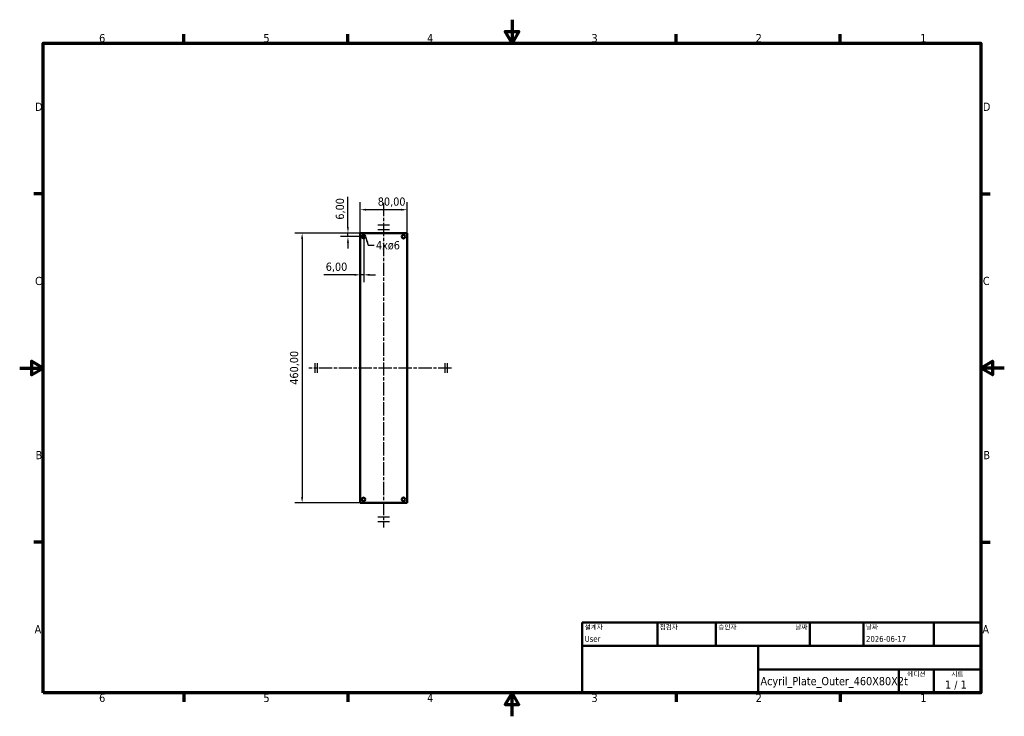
# Model space of a CAD drawing. Header units: millimetres. Extents: x 0 to 1680, y 0 to 1188.
import ezdxf
from ezdxf.enums import TextEntityAlignment as Align

# ---------------------------------------------------------------- set-up
doc = ezdxf.new("R2010")
doc.units = ezdxf.units.MM
doc.header["$LTSCALE"] = 4
doc.linetypes.add('CHAIN', pattern=[0.3543, 0.2362, -0.0295, 0.0591, -0.0295])
for name, color, linetype, lineweight in [('경계(ISO)', 7, 'Continuous', 70), ('기호(ISO)', 7, 'Continuous', 25), ('스케치 형상(ISO)', 7, 'Continuous', 25), ('외형선(ISO)', 7, 'Continuous', 50), ('제목(ISO)', 7, 'Continuous', 50), ('중심선(ISO)', 7, 'Continuous', 25), ('치수(ISO)', 7, 'Continuous', 25)]:
    doc.layers.add(name, color=color, linetype=linetype, lineweight=lineweight)
doc.styles.add('주 텍스트 (ISO)', font='tahoma.ttf')
doc.styles.add('텍스트 스타일39', font='tahoma.ttf')
doc.styles.add('텍스트 스타일41', font='tahoma.ttf')
doc.dimstyles.new('기본값 (ISO)', dxfattribs={"dimscale": 4, "dimtxt": 3.5, "dimasz": 2.5, "dimexe": 3.175, "dimexo": 0, "dimgap": 0.762, "dimtad": 1, "dimzin": 0, "dimtxsty": '주 텍스트 (ISO)', "dimcen": 0.09, "dimdle": 10, "dimclrd": 256, "dimclre": 256, "dimclrt": 256, "dimazin": 0, "dimtfac": 1.001486, "dimtmove": 0, "dimatfit": 3, "dimfxl": 0, "dimtolj": 1, "dimtzin": 0, "dimlwd": -1, "dimlwe": -1, "dimarcsym": 0})
doc.dimstyles.new('기본값 - 방법 1b (ISO)$7', dxfattribs={"dimscale": 4, "dimtxt": 3.5, "dimasz": 2.5, "dimexe": 3.175, "dimexo": 0, "dimgap": 0.762, "dimtad": 1, "dimtoh": 1, "dimtxsty": '주 텍스트 (ISO)', "dimcen": 0.09, "dimdle": 10, "dimclrd": 256, "dimclre": 256, "dimclrt": 256, "dimazin": 2, "dimtfac": 1, "dimtmove": 0, "dimatfit": 3, "dimfxl": 0, "dimtolj": 1, "dimlwd": -1, "dimlwe": -1, "dimarcsym": 0})

# ---------------------------------------------------------------- blocks, each defined once
blk = doc.blocks.new('경계 기본 경계')
at = {"layer": '경계(ISO)'}
for p, q in [((70, 287), (70, 290.9)), ((140, 287), (140, 290.9)), ((280, 287), (280, 290.9)), ((350, 287), (350, 290.9)), ((10, 222.75), (6.1, 222.75)), ((410, 222.75), (413.9, 222.75)), ((10, 74.25), (6.1, 74.25)), ((410, 74.25), (413.9, 74.25)), ((70, 10), (70, 6.1)), ((140, 10), (140, 6.1)), ((280, 10), (280, 6.1)), ((350, 10), (350, 6.1))]:
    blk.add_line(p, q, dxfattribs=at)
at = {"layer": '경계(ISO)', "flags": 128}
for points in [[(210, 297), (210, 287), (207.11, 292), (212.89, 292), (210, 287)], [(10, 10), (10, 287), (410, 287), (410, 10), (10, 10)], [(0, 148.5), (10, 148.5), (5, 151.39), (5, 145.61), (10, 148.5)], [(420, 148.5), (410, 148.5), (415, 151.39), (415, 145.61), (410, 148.5)], [(210, 0), (210, 10), (207.11, 5), (212.89, 5), (210, 10)]]:
    blk.add_lwpolyline(points, dxfattribs=at)
at = {"layer": '경계(ISO)', "char_height": 3.5, "attachment_point": 7, "style": '주 텍스트 (ISO)'}
for s, insert in [('6', (33.88, 287.33)), ('5', (103.98, 287.33)), ('4', (173.78, 287.4)), ('3', (243.91, 287.33)), ('2', (313.94, 287.4)), ('1', (384.21, 287.4)), ('D', (6.57, 258.13)), ('D', (410.87, 258.13)), ('C', (6.56, 183.81)), ('C', (410.86, 183.81)), ('B', (6.78, 109.63)), ('B', (411.08, 109.63)), ('A', (6.36, 35.38)), ('A', (410.66, 35.38)), ('6', (33.88, 6.03)), ('5', (103.98, 6.03)), ('4', (173.78, 6.1)), ('3', (243.91, 6.03)), ('2', (313.94, 6.1)), ('1', (384.21, 6.1))]:
    blk.add_mtext(s, dxfattribs=dict(at, insert=insert))
blk = doc.blocks.new('제목 블록 ISO')
at = {"layer": '제목(ISO)'}
for p, q in [((270.07, 130), (100.07, 130)), ((100.07, 130), (100.07, 100)), ((132.07, 120), (132.07, 130)), ((157.07, 120), (157.07, 130)), ((197.07, 120), (197.07, 130)), ((220.07, 120), (220.07, 130)), ((250.07, 120), (250.07, 130)), ((270.07, 100), (270.07, 130)), ((100.07, 120), (270.07, 120)), ((175.07, 120), (175.07, 100)), ((270.07, 110), (175.07, 110)), ((235.07, 100), (235.07, 110)), ((250.07, 100), (250.07, 110)), ((100.07, 100), (270.07, 100))]:
    blk.add_line(p, q, dxfattribs=at)
at = {"layer": '제목(ISO)', "style": '텍스트 스타일41'}
for s, p in [('설계자', (101.07, 129)), ('점검자', (133.07, 129)), ('승인자', (158.07, 129)), ('날짜', (221.07, 129))]:
    blk.add_text(s, height=2, dxfattribs=at).set_placement(p, align=Align.TOP_LEFT)
blk.add_text('날짜', height=2, dxfattribs=at).set_placement((196.07, 129), align=Align.TOP_RIGHT)
for s, p in [('에디션', (242.57, 109)), ('시트', (260.07, 109))]:
    blk.add_text(s, height=2, dxfattribs=at).set_placement(p, align=Align.TOP_CENTER)
at = {"layer": '제목(ISO)', "style": '주 텍스트 (ISO)'}
blk.add_text('1 / 1 ', height=3.5, dxfattribs=at).set_placement((260.07, 103.5), align=Align.MIDDLE_CENTER)
at = {"layer": '제목(ISO)', "style": '텍스트 스타일39'}
for tag, p in [('작성자', (101.07, 121)), ('점검자', (133.07, 121)), ('엔지니어링_승인자', (158.07, 121)), ('작성_날짜', (221.07, 121))]:
    blk.add_attdef(tag, text='', height=2.5, dxfattribs=at).set_placement(p, align=Align.BOTTOM_LEFT)
blk.add_attdef('엔지니어링_승인_날짜', text='', height=2.5, dxfattribs=at).set_placement((196.07, 121), align=Align.BOTTOM_RIGHT)
at = {"layer": '제목(ISO)', "style": '주 텍스트 (ISO)'}
for tag, p in [('제목', (222.57, 115)), ('회사', (137.41, 109.96)), ('리비전_번호', (242.57, 103.5))]:
    blk.add_attdef(tag, text='', height=3.5, dxfattribs=at).set_placement(p, align=Align.MIDDLE_CENTER)
blk.add_attdef('부품_번호', text='', height=3.5, dxfattribs=at).set_placement((176.07, 105), align=Align.MIDDLE_LEFT)
blk = doc.blocks.new('*D9')
at = {"layer": 'Defpoints', "color": 0, "transparency": 16777216}
for p in [(581, 824), (481.9, 364), (581, 364)]:
    blk.add_point(p, dxfattribs=at)
at = {"layer": '치수(ISO)', "transparency": 16777216}
for p, q in [((581, 824), (469.2, 824)), ((481.9, 814), (481.9, 374)), ((581, 364), (469.2, 364))]:
    blk.add_line(p, q, dxfattribs=at)
for points in [[(480.2, 814), (483.6, 814), (481.9, 824)], [(480.2, 374), (483.6, 374), (481.9, 364)]]:
    blk.add_solid(points, dxfattribs=at)
at = {"layer": '치수(ISO)', "transparency": 16777216, "insert": (461.1, 565.4), "char_height": 14, "attachment_point": 1, "rotation": 90, "style": '주 텍스트 (ISO)'}
blk.add_mtext('\\A1;\\fTahoma|b0|i0;460,00\\P', dxfattribs=at)
blk = doc.blocks.new('*D10')
at = {"layer": 'Defpoints', "color": 0, "transparency": 16777216}
for p in [(581, 864), (581, 824), (661, 824)]:
    blk.add_point(p, dxfattribs=at)
at = {"layer": '치수(ISO)', "transparency": 16777216}
for p, q in [((581, 824), (581, 876.7)), ((661, 824), (661, 876.7)), ((651, 864), (591, 864))]:
    blk.add_line(p, q, dxfattribs=at)
for points in [[(591, 865.7), (591, 862.3), (581, 864)], [(651, 865.7), (651, 862.3), (661, 864)]]:
    blk.add_solid(points, dxfattribs=at)
at = {"layer": '치수(ISO)', "transparency": 16777216, "insert": (611, 884.8), "char_height": 14, "attachment_point": 1, "style": '주 텍스트 (ISO)'}
blk.add_mtext('\\A1;80,00', dxfattribs=at)
blk = doc.blocks.new('*D11')
at = {"layer": 'Defpoints', "color": 0, "transparency": 16777216}
for p in [(587, 818), (581, 782), (587, 752.9)]:
    blk.add_point(p, dxfattribs=at)
at = {"layer": '치수(ISO)', "transparency": 16777216}
for p, q in [((587, 818), (587, 740.2)), ((571, 752.9), (519.1, 752.9)), ((587, 752.9), (581, 752.9)), ((597, 752.9), (607, 752.9))]:
    blk.add_line(p, q, dxfattribs=at)
for points in [[(571, 754.6), (571, 751.2), (581, 752.9)], [(597, 754.6), (597, 751.2), (587, 752.9)]]:
    blk.add_solid(points, dxfattribs=at)
at = {"layer": '치수(ISO)', "transparency": 16777216, "insert": (522.2, 773.7), "char_height": 14, "attachment_point": 1, "style": '주 텍스트 (ISO)'}
blk.add_mtext('\\A1;6,00', dxfattribs=at)
blk = doc.blocks.new('*D12')
at = {"layer": 'Defpoints', "color": 0, "transparency": 16777216}
for p in [(581, 824), (560.1, 818), (587, 818)]:
    blk.add_point(p, dxfattribs=at)
at = {"layer": '치수(ISO)', "transparency": 16777216}
for p, q in [((560.1, 834), (560.1, 885.9)), ((581, 824), (547.4, 824)), ((560.1, 818), (560.1, 824)), ((587, 818), (547.4, 818)), ((560.1, 808), (560.1, 798))]:
    blk.add_line(p, q, dxfattribs=at)
for points in [[(558.4, 834), (561.7, 834), (560.1, 824)], [(558.4, 808), (561.7, 808), (560.1, 818)]]:
    blk.add_solid(points, dxfattribs=at)
at = {"layer": '치수(ISO)', "transparency": 16777216, "insert": (539.3, 847), "char_height": 14, "attachment_point": 1, "rotation": 90, "style": '주 텍스트 (ISO)'}
blk.add_mtext('\\A1;6,00', dxfattribs=at)
blk = doc.blocks.new('세로대칭')
at = {"layer": '스케치 형상(ISO)'}
for p, q in [((-2.5, 1), (2.5, 1)), ((-2.5, -1), (2.5, -1))]:
    blk.add_line(p, q, dxfattribs=at)
blk = doc.blocks.new('가로대칭')
at = {"layer": '스케치 형상(ISO)'}
for p, q in [((-0.5, 2), (-0.5, -2)), ((0.5, 2), (0.5, -2))]:
    blk.add_line(p, q, dxfattribs=at)

msp = doc.modelspace()

# ---------------------------------------------------------------- linework, layer by layer
at = {"layer": '외형선(ISO)'}
for p, q in [((660.993, 824), (580.993, 824)), ((580.993, 824), (580.993, 364)), ((660.993, 824), (660.993, 364)), ((660.993, 364), (580.993, 364))]:
    msp.add_line(p, q, dxfattribs=at)
for centre in [(586.993, 818), (654.993, 818), (586.993, 370), (654.993, 370)]:
    msp.add_circle(centre, 3, dxfattribs=at)
at = {"layer": '중심선(ISO)', "linetype": 'CHAIN', "ltscale": 23.990969}
for p, q in [((620.993, 875.595), (620.993, 321.758)), ((736.945, 594), (493.208, 594))]:
    msp.add_line(p, q, dxfattribs=at)

# ---------------------------------------------------------------- block references
at = {"xscale": 4, "yscale": 4, "zscale": 4}
for name, p in [('경계 기본 경계', (0, 0)), ('세로대칭', (620.993, 834.1)), ('가로대칭', (505.534, 594)), ('가로대칭', (727.454, 594)), ('세로대칭', (620.993, 336.187))]:
    msp.add_blockref(name, p, dxfattribs=at)
msp.add_blockref('제목 블록 ISO', (559.714, -360), dxfattribs=at).add_auto_attribs({'부품_번호': 'Acyril_Plate_Outer_460X80X2t', '작성자': 'User', '작성_날짜': '2026-06-17'})

# ---------------------------------------------------------------- texts
at = {"layer": '기호(ISO)', "insert": (607.862, 810.397), "char_height": 14, "width": 40.99028, "attachment_point": 1, "line_spacing_factor": 1.714286, "style": '주 텍스트 (ISO)'}
msp.add_mtext('\\fTahoma|b0|i0;4xø6\\P', dxfattribs=at)

# ---------------------------------------------------------------- dimensions: what is measured, and where the dimension line sits
at = {"layer": '치수(ISO)'}
for base, p1, p2, angle, override, picture, middle in [((560.065, 818), (580.993, 824), (586.993, 818), 90, {"dimgap": 0.762, "dimdec": 2, "dimtol": 0, "dimlim": 0, "dimtp": 0, "dimtm": 0, "dimtdec": 2, "dimtofl": 1, "dimatfit": 1}, '*D12', (560.065, 864.941)), ((580.993, 864), (660.993, 824), (580.993, 824), 180, {"dimgap": 0.762, "dimdec": 2, "dimtol": 0, "dimlim": 0, "dimtp": 0, "dimtm": 0, "dimtdec": 2, "dimtofl": 0, "dimatfit": 1}, '*D10', (634.206, 864)), ((586.993, 752.914), (580.993, 781.981), (586.993, 818), 180, {"dimgap": 0.762, "dimdec": 2, "dimse1": 1, "dimtol": 0, "dimlim": 0, "dimtp": 0, "dimtm": 0, "dimtdec": 2, "dimtofl": 1, "dimatfit": 1}, '*D11', (540.052, 752.914))]:
    dim = msp.add_linear_dim(base=base, p1=p1, p2=p2, angle=angle, dimstyle='기본값 (ISO)', override=override, dxfattribs=at)
    dim.commit()
    dim.dimension.update_dxf_attribs({"geometry": picture, "text_midpoint": middle, "dimtype": 160})
dim = msp.add_linear_dim(base=(481.889, 364), p1=(580.993, 824), p2=(580.993, 364), angle=90, text='\\fTahoma|b0|i0;<>\\P', dimstyle='기본값 (ISO)', override={"dimgap": 0.762, "dimdec": 2, "dimtol": 0, "dimlim": 0, "dimtp": 0, "dimtm": 0, "dimtdec": 2, "dimtofl": 0, "dimatfit": 1, "dimtvp": -0.25}, dxfattribs=at)
dim.commit()
dim.dimension.update_dxf_attribs({"geometry": '*D9', "text_midpoint": (481.889, 594), "dimtype": 160})

# ---------------------------------------------------------------- leaders
at = {"layer": '기호(ISO)', "annotation_type": 0, "has_hookline": 1, "hookline_direction": 0, "text_width": 40.007}
msp.add_leader([(589.993, 818), (594.814, 803.397), (604.814, 803.397)], dimstyle='기본값 - 방법 1b (ISO)$7', override={"dimtad": 0}, dxfattribs=at)

doc.saveas('drawing.dxf')
